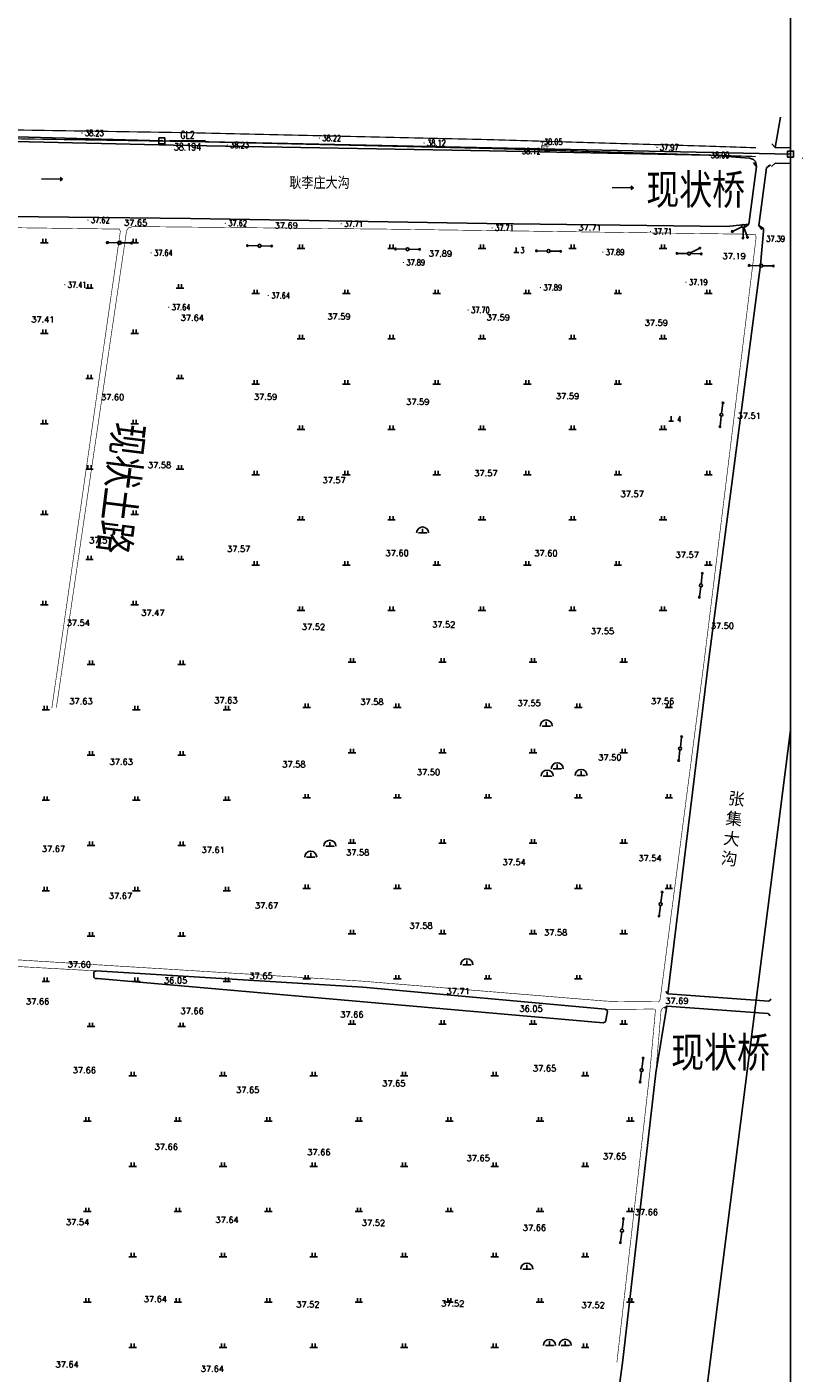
# Model space of a CAD drawing. Extents: x 456755 to 458049, y 3845626 to 3853218.
# Tile 79 of 80: x 457712 to 457969, y 3852546 to 3852992. Entities that reach past the tile are written whole.
import ezdxf
from ezdxf.enums import TextEntityAlignment as Align

# ---------------------------------------------------------------- set-up
doc = ezdxf.new("R2010")
doc.units = 0
doc.header["$PDMODE"] = 34
doc.header["$PDSIZE"] = 0.2
doc.linetypes.add('X3', pattern=[5, 4, -1])
doc.layers.get('0').update_dxf_attribs({"linetype": 'CONTINUOUS'})
for name, color, linetype in [('DLDW', 11, 'CONTINUOUS'), ('DLSS', 4, 'CONTINUOUS'), ('DMTZ', 3, 'CONTINUOUS'), ('GCD', 1, 'CONTINUOUS'), ('GXYZ', 2, 'CONTINUOUS'), ('KZD', 1, 'CONTINUOUS'), ('SXSS', 5, 'CONTINUOUS'), ('ZBTZ', 3, 'CONTINUOUS'), ('断面零线', 7, 'CONTINUOUS')]:
    doc.layers.add(name, color=color, linetype=linetype)
doc.styles.add('HZ', font='rs.shx', dxfattribs={"width": 0.8, "bigfont": 'hztxt.shx'})
doc.styles.get("Standard").update_dxf_attribs({"font": 'rs.shx', "bigfont": 'hztxt.shx'})
doc.styles.add('仿宋体', font='仿宋_GB2312.ttf', dxfattribs={"width": 0.8})
doc.linetypes.add('10411', pattern='A,2,[150,AAA.SHX,S=1,R=0,X=0,Y=1],2,[151,AAA.SHX,S=1,R=0,X=0,Y=3],1e-11', length=4)
doc.linetypes.add('8352', pattern='A,1.5,[145,AAA.SHX,S=1,R=0,X=0,Y=1],1.5,-1,3,-1', length=8)

# ---------------------------------------------------------------- blocks, each defined once
blk = doc.blocks.new('*U26')
at = {"linetype": 'Continuous'}
for points in [[(3.75, 0), (3.77, -0.1), (3.77, 0.1)], [(3.77, 0.1), (3.82, -0.18), (3.82, 0.18)], [(3.82, -0.18), (3.77, 0.1), (3.77, -0.1)], [(3.82, 0.18), (3.9, -0.23), (3.9, 0.23)], [(3.9, -0.23), (3.82, 0.18), (3.82, -0.18)], [(3.9, 0.23), (4, -0.25), (4, 0.25)], [(4, -0.25), (3.9, 0.23), (3.9, -0.23)], [(4, 0.25), (4.1, -0.23), (4.1, 0.23)], [(4.1, -0.23), (4, 0.25), (4, -0.25)], [(4.1, 0.23), (4.18, -0.18), (4.18, 0.18)], [(4.18, -0.18), (4.1, 0.23), (4.1, -0.23)], [(4.18, 0.18), (4.23, -0.1), (4.23, 0.1)], [(4.23, -0.1), (4.18, 0.18), (4.18, -0.18)], [(4.25, 0), (4.23, 0.1), (4.23, -0.1)]]:
    blk.add_solid(points, dxfattribs=at)
blk = doc.blocks.new('gc013c')
at = {"linetype": 'Continuous', "flags": 128}
blk.add_lwpolyline([(3.75, 0), (0.5, 0)], dxfattribs=at)
at = {"linetype": 'Continuous'}
blk.add_circle((4, 0), 0.25, dxfattribs=at)
blk.add_blockref('*U26', (0, 0), dxfattribs=at)
blk = doc.blocks.new('gc170')
at = {"linetype": 'Continuous'}
blk.add_circle((0, 0), 0.5, dxfattribs=at)
blk = doc.blocks.new('GC200')
at = {"linetype": 'Continuous', "const_width": 0.2, "flags": 128}
blk.add_lwpolyline([(-0.1, 0, 1), (0.1, 0, 1)], format="xyb", close=True, dxfattribs=at)
blk = doc.blocks.new('gc086')
for p, q in [((0, 0), (7, 0)), ((7, 0), (6.18, 0.57)), ((7, 0), (6.18, -0.57))]:
    blk.add_line(p, q)
blk = doc.blocks.new('GC115')
blk.add_lwpolyline([(-1, -1), (1, -1), (1, 1), (-1, 1)], close=True)
blk.add_point((0, 0))
blk = doc.blocks.new('gc110')
at = {"linetype": 'Continuous'}
for points in [[(0, 0), (1.35, 0), (-1.35, 0)], [(0, 0), (0, 1.4)]]:
    blk.add_lwpolyline(points, dxfattribs=at)
blk.add_arc((0, 0), 2, 0, 180, dxfattribs=at)
blk = doc.blocks.new('gc111')
for p, q in [((-0.8, 0), (0.8, 0)), ((0, 0), (0, 1.6))]:
    blk.add_line(p, q)
blk = doc.blocks.new('gc119')
for p, q in [((-1.25, 0), (1.25, 0)), ((-0.5, 1.3), (-0.5, 0)), ((0.5, 1.3), (0.5, 0))]:
    blk.add_line(p, q)

msp = doc.modelspace()

# ---------------------------------------------------------------- linework, layer by layer
at = {"linetype": 'Continuous', "elevation": 75.5}
msp.add_lwpolyline([(456777.03, 3851538.06), (457965.03, 3851538.06), (457965.03, 3853218.06), (456777.03, 3853218.06)], close=True, dxfattribs=at)
at = {"layer": 'DLSS', "linetype": 'Continuous'}
for p, q in [((457953.77, 3852945.77), (457953.16, 3852946.56)), ((457957.12, 3852945.33), (457957.92, 3852945.93)), ((457951.24, 3852926.62), (457950.44, 3852926.01)), ((457954.59, 3852926.18), (457955.2, 3852925.38)), ((457924.4, 3852671.59), (457923.75, 3852672.35)), ((457924.1, 3852667.47), (457923.34, 3852666.82)), ((457957.94, 3852669.11), (457958.7, 3852669.76)), ((457957.64, 3852664.99), (457958.29, 3852664.23))]:
    msp.add_line(p, q, dxfattribs=at)
at = {"layer": 'DLSS', "linetype": 'X3', "const_width": 0.4, "flags": 128}
msp.add_lwpolyline([(456988.17, 3852989.82), (456988.17, 3852989.82), (456987.54, 3852970.93), (457060.93, 3852970.05), (457107.38, 3852969.24), (457204.92, 3852966.82), (457305.01, 3852965.03), (457405.21, 3852962.97), (457443.11, 3852962.54), (457464.99, 3852961.88), (457566.43, 3852960.15), (457665.06, 3852958.53), (457765.34, 3852956.95), (457865.36, 3852954.65), (457938.06, 3852952.47), (457953.6, 3852951.96)], dxfattribs=at)
at = {"layer": 'DLSS', "linetype": 'Continuous', "const_width": 0.4, "flags": 128}
msp.add_lwpolyline([(457442.53, 3852957.06), (457444.1, 3852959.57), (457464.97, 3852958.95), (457566.42, 3852957.22), (457665.04, 3852955.6), (457765.32, 3852954.03), (457865.34, 3852951.72), (457938.04, 3852949.54), (457953.58, 3852949.04)], dxfattribs=at)
at = {"layer": 'DLSS', "linetype": 'Continuous', "flags": 128}
for points in [[(457958.93, 3852953.22), (457960.04, 3852952.06)], [(457960.04, 3852952.06), (457965.03, 3852951.97)], [(457953.78, 3852945.77), (457951.25, 3852926.62)], [(457952.8, 3852947.04), (457953.78, 3852945.77)], [(457957.13, 3852945.33), (457954.6, 3852926.18)], [(457958.4, 3852946.3), (457957.13, 3852945.33)], [(457958.79, 3852945.75), (457959.95, 3852946.86)], [(457959.95, 3852946.86), (457965.03, 3852946.77)], [(457951.25, 3852926.62), (457949.98, 3852925.65)], [(457954.6, 3852926.18), (457955.58, 3852924.91)]]:
    msp.add_lwpolyline(points, dxfattribs=at)
at = {"layer": 'DLSS', "linetype": 'Continuous'}
for points in [[(457951.24, 3852926.62), (457953.77, 3852945.77)], [(457957.12, 3852945.33), (457954.59, 3852926.18)], [(457924.4, 3852671.59), (457957.94, 3852669.11)], [(457957.64, 3852664.99), (457924.1, 3852667.47)]]:
    msp.add_lwpolyline(points, dxfattribs=at)
at = {"layer": 'DLSS', "linetype": 'X3', "const_width": 0.2}
for points in [[(457587.69, 3852927.05), (457742.64, 3852925), (457742.97, 3852924.26)], [(457721.76, 3852766.38), (457745.04, 3852924.5), (457745.73, 3852925.47), (457747.27, 3852925.85), (457831.76, 3852924.98), (457952.49, 3852923.28), (457953.48, 3852923.14), (457953.69, 3852922.4), (457936.49, 3852782.11)], [(457553.05, 3852694.27), (457704.22, 3852683.09), (457823.07, 3852675.75), (457903.27, 3852669.18), (457906.33, 3852669.03), (457921.37, 3852668.88), (457921.79, 3852669.4), (457922, 3852670.56), (457936.49, 3852782.11)], [(457920.3, 3852666.05), (457920.19, 3852666.43), (457920.3, 3852666.05), (457918.43, 3852645.37), (457907.54, 3852549.46)]]:
    msp.add_lwpolyline(points, dxfattribs=at)
at = {"layer": 'DLSS', "linetype": 'Continuous', "const_width": 0.2}
for points in [[(457742.97, 3852924.26), (457720.25, 3852766.17)], [(457704.03, 3852680.87), (457734.93, 3852679.15)], [(457923.28, 3852667.2), (457922.67, 3852666.78), (457922.17, 3852666.01), (457920.43, 3852645.39)], [(457903.62, 3852666.44), (457903.62, 3852666.44), (457903.62, 3852666.44), (457907.1, 3852666.39), (457919.41, 3852666.5), (457920.19, 3852666.43)]]:
    msp.add_lwpolyline(points, dxfattribs=at)
at = {"layer": 'DMTZ', "color": 5, "linetype": '10411'}
for points in [[(457961.77, 3852962.06), (457960.04, 3852952.06)], [(457440.23, 3852934.23), (457463.5, 3852933.05), (457565.61, 3852930.4), (457665.35, 3852929.61), (457766.26, 3852928.46), (457864.47, 3852926.85), (457943.95, 3852925.81), (457951.24, 3852926.62)], [(457954.59, 3852926.18), (457956.1, 3852925.19), (457956.11, 3852924.3), (457955.14, 3852913.14), (457937.99, 3852782.41), (457924.4, 3852671.59)], [(457840.58, 3851779.44), (457965.03, 3852758.88)], [(457924.1, 3852667.47), (457920.43, 3852645.39), (457909.51, 3852550.1), (457882.4, 3852348.42), (457881.81, 3852341.2), (457836.81, 3851998.15)]]:
    msp.add_lwpolyline(points, dxfattribs=at)
at = {"layer": 'DMTZ', "color": 5, "linetype": '10411', "flags": 128}
msp.add_lwpolyline([(457953.78, 3852945.77), (457953.48, 3852947.35), (457952.81, 3852948.12), (457951.47, 3852948.55), (457938.04, 3852949.54), (457865.3, 3852950.91), (457765.38, 3852952.75), (457664.94, 3852954.97), (457565.83, 3852955.8), (457464.83, 3852957.91), (457442.45, 3852957.06)], dxfattribs=at)
at = {"layer": 'KZD', "linetype": 'Continuous', "flags": 128}
msp.add_lwpolyline([(457759.23, 3852954.24), (457771.23, 3852954.24)], dxfattribs=at)
at = {"layer": 'SXSS', "linetype": '8352'}
msp.add_lwpolyline([(457903.62, 3852666.44), (457823.37, 3852673.73), (457734.93, 3852679.15), (457734.22, 3852678.79), (457734.16, 3852677.05), (457734.58, 3852676.68), (457735.38, 3852676.58), (457902.96, 3852661.93), (457903.71, 3852662.3), (457904.37, 3852665.65), (457904.15, 3852666.13), (457903.62, 3852666.44)], dxfattribs=at)
at = {"layer": '断面零线', "flags": 128}
msp.add_lwpolyline([(457965.08, 3852949.86), (457756.73, 3852954.24), (457555.49, 3852959.78), (457377.98, 3852963.09), (457094.54, 3852969.59), (456985.97, 3852970.83), (456777.03, 3852965.43)], dxfattribs=at)

# ---------------------------------------------------------------- block references
at = {"layer": 'DLDW', "linetype": 'Continuous'}
for name, p in [('gc111', (457874.18, 3852917.29)), ('gc111', (457925.5, 3852861.38)), ('gc110', (457843.14, 3852824.29)), ('gc110', (457884.12, 3852760.31)), ('gc110', (457887.78, 3852746.14)), ('gc110', (457884.43, 3852743.67)), ('gc110', (457895.66, 3852743.9)), ('gc110', (457812.39, 3852720.46)), ('gc110', (457806.06, 3852716.84)), ('gc110', (457857.78, 3852681.19)), ('gc110', (457877.7, 3852580.3)), ('gc110', (457885.2, 3852554.98)), ('gc110', (457890.4, 3852555.04))]:
    msp.add_blockref(name, p, dxfattribs=at)
at = {"layer": 'GCD'}
for p in [(457730.26, 3852956.84, 38.23), (457778.38, 3852952.86, 38.23), (457808.93, 3852955.16, 38.22), (457843.64, 3852953.53, 38.12), (457882.37, 3852953.92, 38.05), (457875.08, 3852950.86, 38.12), (457920.8, 3852952.1, 37.97), (457937.68, 3852949.55, 38), (457969.04, 3852948.46, 38.24), (457732.24, 3852927.97, 37.62), (457777.75, 3852926.94, 37.62), (457816.18, 3852926.73, 37.71), (457866.18, 3852925.43, 37.71), (457918.65, 3852924.18, 37.71), (457956.04, 3852921.81, 37.39), (457753.16, 3852917.13, 37.64), (457902.86, 3852917.35, 37.89), (457836.77, 3852913.94, 37.89), (457724.54, 3852906.54, 37.41), (457882.19, 3852905.61, 37.89), (457930.42, 3852907.4, 37.19), (457759.01, 3852899.1, 37.64), (457792, 3852902.98, 37.64), (457858.22, 3852898.19, 37.7)]:
    msp.add_blockref('GC200', p, dxfattribs=at)
at = {"layer": 'GXYZ'}
for p, rotation in [((457949.38, 3852926.01), 206.3667626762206), ((457949.38, 3852926.01), 269.5778924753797), ((457742.6, 3852920.44), 179.0096407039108), ((457742.6, 3852920.44), 358.7886036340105), ((457789.09, 3852919.45), 178.7886036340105), ((457789.09, 3852919.45), 358.7051838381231), ((457838.15, 3852918.34), 178.7051838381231), ((457838.15, 3852918.34), 359.2323540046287), ((457884.88, 3852917.72), 179.2323540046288), ((457884.88, 3852917.72), 358.9699935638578), ((457931.48, 3852916.88), 178.9699935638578), ((457931.48, 3852916.88), 27.02292809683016), ((457931.48, 3852916.88), 358.1030504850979), ((457955.36, 3852912.86), 178.472428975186), ((457955.36, 3852912.86), 358.624660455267)]:
    msp.add_blockref('gc013c', p, dxfattribs=dict(at, rotation=rotation))
at = {"layer": 'GXYZ', "linetype": 'Continuous'}
for p, rotation in [((457949.37, 3852926.01), 207.0233757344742), ((457949.37, 3852926.01), 291.3800537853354), ((457742.78, 3852920.48), 178.9703383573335), ((457742.78, 3852920.48), 358.9703383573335), ((457789.08, 3852919.45), 178.9703383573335), ((457789.08, 3852919.45), 358.9703383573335), ((457838.14, 3852918.34), 178.9703383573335), ((457838.14, 3852918.34), 358.9703383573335), ((457884.87, 3852917.72), 178.9703383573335), ((457884.87, 3852917.72), 358.9703383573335), ((457931.47, 3852916.88), 178.9703383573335), ((457931.47, 3852916.88), 27.02337573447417), ((457931.47, 3852916.88), 358.9703383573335), ((457955.35, 3852912.86), 178.9703383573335), ((457955.35, 3852912.86), 358.9703383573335), ((457942.18, 3852863.45), 82.8516033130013), ((457942.18, 3852863.45), 262.8516033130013), ((457935.38, 3852806.92), 82.8516033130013), ((457935.38, 3852806.92), 262.8516033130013), ((457928.5, 3852752.84), 82.8516033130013), ((457928.5, 3852752.84), 262.8516033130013), ((457922.03, 3852701.27), 82.8516033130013), ((457922.03, 3852701.27), 262.8516033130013), ((457915.74, 3852646.27), 82.8516033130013), ((457915.74, 3852646.27), 262.8516033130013), ((457909.21, 3852593.04), 82.8516033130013), ((457909.21, 3852593.04), 262.8516033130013)]:
    msp.add_blockref('gc013c', p, dxfattribs=dict(at, rotation=rotation))
for p in [(457949.37, 3852926.01), (457742.78, 3852920.48), (457742.78, 3852920.48), (457789.08, 3852919.45), (457789.08, 3852919.45), (457838.14, 3852918.34), (457838.14, 3852918.34), (457884.87, 3852917.72), (457931.47, 3852916.88), (457931.47, 3852916.88), (457955.35, 3852912.86), (457955.35, 3852912.86), (457942.18, 3852863.45), (457935.38, 3852806.92), (457928.5, 3852752.84), (457922.03, 3852701.27), (457915.74, 3852646.27), (457909.21, 3852593.04)]:
    msp.add_blockref('gc170', p, dxfattribs=at)
at = {"layer": 'GXYZ'}
for p in [(457949.38, 3852926.01), (457742.6, 3852920.44), (457789.09, 3852919.45), (457838.15, 3852918.34), (457884.88, 3852917.72), (457931.48, 3852916.88), (457955.36, 3852912.86)]:
    msp.add_blockref('gc170', p, dxfattribs=at)
at = {"layer": 'KZD'}
for p in [(457756.73, 3852954.24, 38.19), (457965.08, 3852949.86, 38.36)]:
    msp.add_blockref('GC115', p, dxfattribs=at)
at = {"layer": 'SXSS'}
for p, rotation in [((457716.83, 3852941.61), 359.1536060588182), ((457906.01, 3852938.79), 358.6130115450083)]:
    msp.add_blockref('gc086', p, dxfattribs=dict(at, rotation=rotation))
at = {"layer": 'ZBTZ', "linetype": 'Continuous'}
for p in [(457717.74, 3852920.45), (457747.74, 3852920.45), (457802.83, 3852918.6), (457832.83, 3852918.6), (457862.83, 3852918.6), (457892.83, 3852918.6), (457922.83, 3852918.6), (457732.74, 3852905.45), (457762.74, 3852905.45), (457787.83, 3852903.6), (457817.83, 3852903.6), (457847.83, 3852903.6), (457877.83, 3852903.6), (457907.83, 3852903.6), (457937.83, 3852903.6), (457717.74, 3852890.45), (457747.74, 3852890.45), (457802.83, 3852888.6), (457832.83, 3852888.6), (457862.83, 3852888.6), (457892.83, 3852888.6), (457922.83, 3852888.6), (457732.74, 3852875.45), (457762.74, 3852875.45), (457787.83, 3852873.6), (457817.83, 3852873.6), (457847.83, 3852873.6), (457877.83, 3852873.6), (457907.83, 3852873.6), (457937.83, 3852873.6), (457717.74, 3852860.45), (457747.74, 3852860.45), (457802.83, 3852858.6), (457832.83, 3852858.6), (457862.83, 3852858.6), (457892.83, 3852858.6), (457922.83, 3852858.6), (457732.74, 3852845.45), (457762.74, 3852845.45), (457787.83, 3852843.6), (457817.83, 3852843.6), (457847.83, 3852843.6), (457877.83, 3852843.6), (457907.83, 3852843.6), (457937.83, 3852843.6), (457717.74, 3852830.45), (457747.74, 3852830.45), (457802.83, 3852828.6), (457832.83, 3852828.6), (457862.83, 3852828.6), (457892.83, 3852828.6), (457922.83, 3852828.6), (457732.74, 3852815.45), (457762.74, 3852815.45), (457787.83, 3852813.6), (457817.83, 3852813.6), (457847.83, 3852813.6), (457877.83, 3852813.6), (457907.83, 3852813.6), (457937.83, 3852813.6), (457717.74, 3852800.45), (457747.74, 3852800.45), (457802.83, 3852798.6), (457832.83, 3852798.6), (457862.83, 3852798.6), (457892.83, 3852798.6), (457922.83, 3852798.6), (457733.26, 3852780.68), (457763.26, 3852780.68), (457819.75, 3852781.47), (457849.75, 3852781.47), (457879.75, 3852781.47), (457909.75, 3852781.47), (457718.26, 3852765.68), (457748.26, 3852765.68), (457778.26, 3852765.68), (457804.75, 3852766.47), (457834.75, 3852766.47), (457864.75, 3852766.47), (457894.75, 3852766.47), (457924.75, 3852766.47), (457733.26, 3852750.68), (457763.26, 3852750.68), (457819.75, 3852751.47), (457849.75, 3852751.47), (457879.75, 3852751.47), (457909.75, 3852751.47), (457718.26, 3852735.68), (457748.26, 3852735.68), (457778.26, 3852735.68), (457804.75, 3852736.47), (457834.75, 3852736.47), (457864.75, 3852736.47), (457894.75, 3852736.47), (457924.75, 3852736.47), (457733.26, 3852720.68), (457763.26, 3852720.68), (457819.75, 3852721.47), (457849.75, 3852721.47), (457879.75, 3852721.47), (457909.75, 3852721.47), (457804.75, 3852706.47), (457834.75, 3852706.47), (457864.75, 3852706.47), (457894.75, 3852706.47), (457924.75, 3852706.47), (457718.26, 3852705.68), (457748.26, 3852705.68), (457778.26, 3852705.68), (457733.26, 3852690.68), (457763.26, 3852690.68), (457819.75, 3852691.47), (457849.75, 3852691.47), (457879.75, 3852691.47), (457909.75, 3852691.47), (457718.26, 3852675.68), (457748.26, 3852675.68), (457778.26, 3852675.68), (457804.75, 3852676.47), (457834.75, 3852676.47), (457864.75, 3852676.47), (457894.75, 3852676.47), (457819.75, 3852661.47), (457849.75, 3852661.47), (457879.75, 3852661.47), (457909.75, 3852661.47), (457733.26, 3852660.68), (457763.26, 3852660.68), (457747.02, 3852644.35), (457777.02, 3852644.35), (457807.02, 3852644.35), (457837.02, 3852644.35), (457867.02, 3852644.35), (457897.02, 3852644.35), (457732.02, 3852629.35), (457762.02, 3852629.35), (457792.02, 3852629.35), (457822.02, 3852629.35), (457852.02, 3852629.35), (457882.02, 3852629.35), (457912.02, 3852629.35), (457747.02, 3852614.35), (457777.02, 3852614.35), (457807.02, 3852614.35), (457837.02, 3852614.35), (457867.02, 3852614.35), (457897.02, 3852614.35), (457732.02, 3852599.35), (457762.02, 3852599.35), (457792.02, 3852599.35), (457822.02, 3852599.35), (457852.02, 3852599.35), (457882.02, 3852599.35), (457912.02, 3852599.35), (457747.02, 3852584.35), (457777.02, 3852584.35), (457807.02, 3852584.35), (457837.02, 3852584.35), (457867.02, 3852584.35), (457897.02, 3852584.35), (457732.02, 3852569.35), (457762.02, 3852569.35), (457792.02, 3852569.35), (457822.02, 3852569.35), (457852.02, 3852569.35), (457882.02, 3852569.35), (457912.02, 3852569.35), (457747.02, 3852554.35), (457777.02, 3852554.35), (457807.02, 3852554.35), (457837.02, 3852554.35), (457867.02, 3852554.35), (457897.02, 3852554.35)]:
    msp.add_blockref('gc119', p, dxfattribs=at)

# ---------------------------------------------------------------- texts
at = {"layer": 'DLDW', "linetype": 'Continuous', "width": 0.8}
for s, p in [('3', (457876.21, 3852918.02)), ('4', (457928.23, 3852862))]:
    msp.add_text(s, height=2, dxfattribs=at).set_placement(p, align=Align.MIDDLE)
at = {"layer": 'DLSS', "linetype": 'Continuous', "style": 'HZ', "width": 0.8}
msp.add_text('砼', height=3, dxfattribs=at).set_placement((457883.87, 3852952.43), align=Align.MIDDLE)
at = {"layer": 'DLSS', "color": 1, "linetype": 'X3', "style": '仿宋体', "width": 0.8}
for p in [(457917.29, 3852933.13), (457925.52, 3852647.17)]:
    msp.add_text('现状桥', height=10, dxfattribs=at).set_placement(p)
at = {"layer": 'DLSS', "linetype": 'X3', "style": '仿宋体', "width": 0.8}
msp.add_text('现状土路', height=10, rotation=262.8783, dxfattribs=at).set_placement((457741.14, 3852861.31))
at = {"layer": 'DMTZ', "color": 5, "linetype": '10411', "insert": (457944.68, 3852738.51), "char_height": 4, "width": 4.4953, "attachment_point": 1, "rotation": 353.1602}
msp.add_mtext('{\\fSimHei|b0|i0|c134|p2;张\\P集\\P大\\P沟}', dxfattribs=at)
at = {"layer": 'GCD', "style": 'HZ', "width": 0.8}
for s, p in [('38.23', (457731.26, 3852956.84, 38.23)), ('38.23', (457779.38, 3852952.86, 38.23)), ('38.22', (457809.93, 3852955.16, 38.22)), ('38.12', (457844.64, 3852953.53, 38.12)), ('38.05', (457883.37, 3852953.92, 38.05)), ('37.97', (457921.8, 3852952.1, 37.97)), ('38.12', (457876.08, 3852950.86, 38.12)), ('38.00', (457938.68, 3852949.55, 38)), ('37.62', (457733.24, 3852927.97, 37.62)), ('37.62', (457778.75, 3852926.94, 37.62)), ('37.71', (457817.18, 3852926.73, 37.71)), ('37.71', (457867.18, 3852925.43, 37.71)), ('37.71', (457919.65, 3852924.18, 37.71)), ('37.39', (457957.04, 3852921.81, 37.39)), ('37.64', (457754.16, 3852917.13, 37.64)), ('37.89', (457903.86, 3852917.35, 37.89)), ('37.89', (457837.77, 3852913.94, 37.89)), ('37.19', (457931.42, 3852907.4, 37.19)), ('37.41', (457725.54, 3852906.54, 37.41)), ('37.64', (457793, 3852902.98, 37.64)), ('37.89', (457883.19, 3852905.61, 37.89)), ('37.64', (457760.01, 3852899.1, 37.64)), ('37.70', (457859.22, 3852898.19, 37.7))]:
    msp.add_text(s, height=2, dxfattribs=at).set_placement(p, align=Align.MIDDLE_LEFT)
at = {"layer": 'GCD', "linetype": 'Continuous'}
for s, p in [('37.65', (457748.03, 3852927.11, 37.65)), ('37.69', (457797.94, 3852926.18, 37.69)), ('37.71', (457898.62, 3852925.52, 37.71)), ('37.89', (457849.06, 3852916.87, 37.89)), ('37.19', (457946.4, 3852916.05, 37.19)), ('37.41', (457717.3, 3852895.07, 37.41)), ('37.64', (457766.82, 3852895.62, 37.64)), ('37.59', (457815.42, 3852896.02, 37.59)), ('37.59', (457868.22, 3852895.73, 37.59)), ('37.59', (457920.59, 3852893.96, 37.59)), ('37.60', (457740.4, 3852869.3, 37.6)), ('37.59', (457791.1, 3852869.41, 37.59)), ('37.59', (457841.53, 3852867.73, 37.59)), ('37.59', (457891.21, 3852869.64, 37.59)), ('37.51', (457951.35, 3852863.14, 37.51)), ('37.58', (457755.95, 3852846.8, 37.58)), ('37.57', (457864.12, 3852844.09, 37.57)), ('37.57', (457813.8, 3852841.79, 37.57)), ('37.57', (457912.6, 3852837.2, 37.57)), ('37.51', (457736.52, 3852821.85, 37.51)), ('37.57', (457782.19, 3852818.99, 37.57)), ('37.60', (457834.7, 3852817.63, 37.6)), ('37.60', (457884.02, 3852817.55, 37.6)), ('37.57', (457930.82, 3852817.01, 37.57)), ('37.47', (457753.74, 3852797.83, 37.47)), ('37.54', (457729.02, 3852794.51, 37.54)), ('37.52', (457806.98, 3852793.15, 37.52)), ('37.52', (457850.14, 3852793.94, 37.52)), ('37.55', (457902.76, 3852791.73, 37.55)), ('37.50', (457942.49, 3852793.52, 37.5)), ('37.63', (457729.91, 3852768.5, 37.63)), ('37.63', (457777.94, 3852768.82, 37.63)), ('37.58', (457826.36, 3852768.29, 37.58)), ('37.56', (457922.69, 3852768.52, 37.56)), ('37.55', (457878.43, 3852767.89, 37.55)), ('37.63', (457743.24, 3852748.41, 37.63)), ('37.58', (457800.47, 3852747.61, 37.58)), ('37.50', (457905.2, 3852749.9, 37.5)), ('37.50', (457845.09, 3852745, 37.5)), ('37.67', (457720.8, 3852719.59, 37.67)), ('37.61', (457773.72, 3852719.26, 37.61)), ('37.58', (457821.63, 3852718.41, 37.58)), ('37.54', (457873.47, 3852715.19, 37.54)), ('37.54', (457918.51, 3852716.51, 37.54)), ('37.67', (457743.01, 3852703.99, 37.67)), ('37.67', (457791.43, 3852700.8, 37.67)), ('37.58', (457842.62, 3852694.12, 37.58)), ('37.58', (457887.24, 3852691.87, 37.58)), ('37.60', (457729.37, 3852681.29, 37.6)), ('36.05', (457761.29, 3852676.01, 36.05)), ('37.65', (457789.58, 3852677.47, 37.65)), ('37.71', (457854.9, 3852672.41, 37.71)), ('37.66', (457715.56, 3852669.03, 37.66)), ('37.66', (457766.74, 3852665.86, 37.66)), ('36.05', (457879.07, 3852666.63, 36.05)), ('37.69', (457927.41, 3852669.21, 37.69)), ('37.66', (457819.7, 3852664.67, 37.66)), ('37.66', (457731.03, 3852646.23, 37.66)), ('37.65', (457883.57, 3852646.85, 37.65)), ('37.65', (457785.18, 3852639.69, 37.65)), ('37.65', (457833.59, 3852641.87, 37.65)), ('37.66', (457758.18, 3852620.85, 37.66)), ('37.66', (457808.77, 3852619.04, 37.66)), ('37.65', (457861.56, 3852617.09, 37.65)), ('37.65', (457906.79, 3852617.69, 37.65)), ('37.66', (457917.3, 3852599.18, 37.66)), ('37.54', (457728.8, 3852595.88, 37.54)), ('37.64', (457778.34, 3852596.62, 37.64)), ('37.52', (457826.86, 3852595.62, 37.52)), ('37.66', (457880.21, 3852594.03, 37.66)), ('37.64', (457754.58, 3852570.38, 37.64)), ('37.52', (457805.11, 3852568.63, 37.52)), ('37.52', (457853.13, 3852568.88, 37.52)), ('37.52', (457899.65, 3852568.38, 37.52)), ('37.64', (457725.34, 3852548.73, 37.64)), ('37.64', (457773.46, 3852547.29, 37.64))]:
    msp.add_text(s, height=2, dxfattribs=at).set_placement(p, align=Align.MIDDLE)
at = {"layer": 'KZD', "style": 'HZ', "width": 0.8}
for s, p in [('GL2', (457765.23, 3852956.24)), ('38.194', (457765.23, 3852952.24))]:
    msp.add_text(s, height=2.4, dxfattribs=at).set_placement(p, align=Align.MIDDLE_CENTER)
at = {"layer": 'SXSS'}
msp.add_text('耿李庄大沟', height=4, dxfattribs=at).set_placement((457798.97, 3852938.3))

doc.saveas('drawing.dxf')
